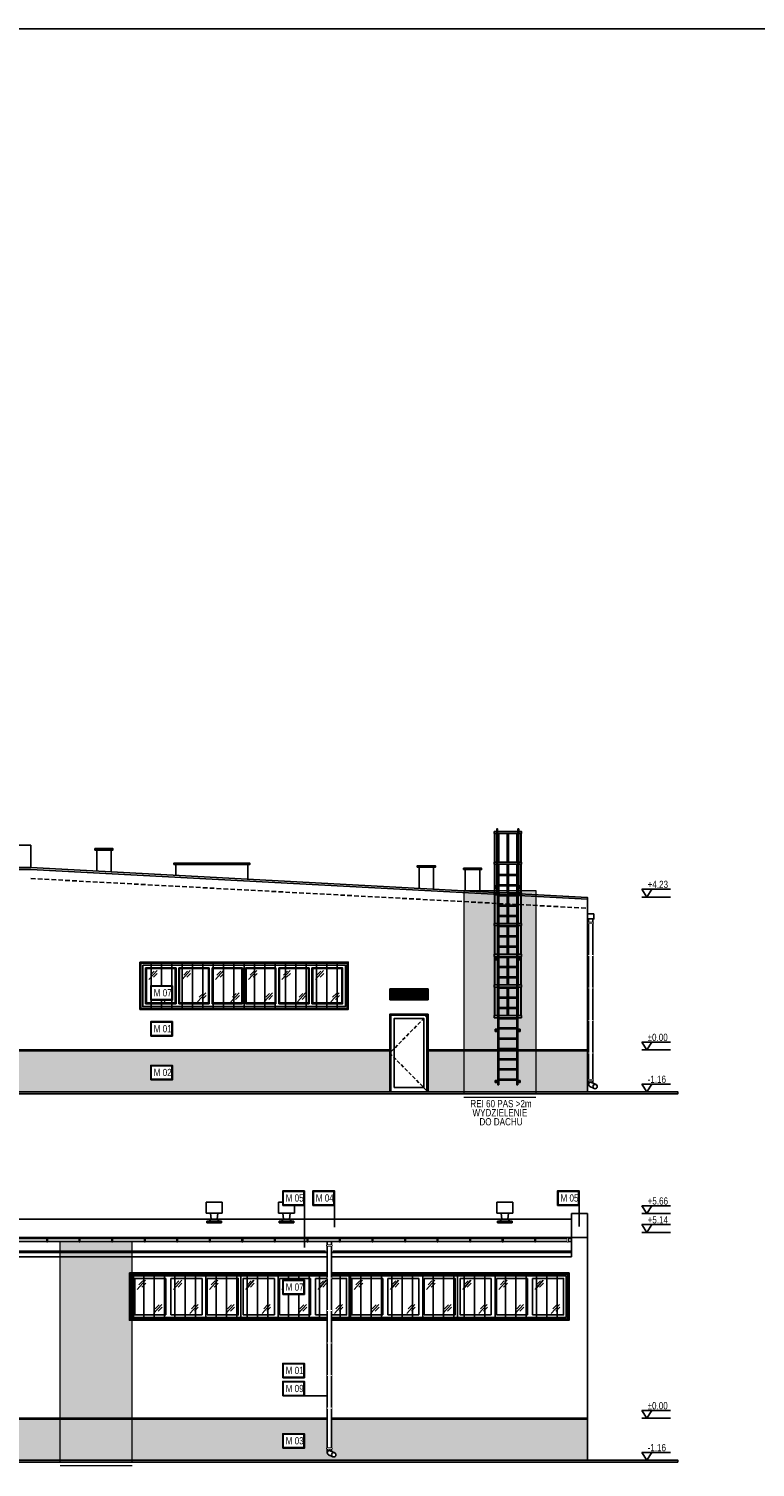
# Model space of a CAD drawing. Header units: millimetres. Extents: x 59331 to 112314, y -16110 to 34390.
# Tile 94 of 198: x 86813 to 88822, y -3588 to 390. Entities that reach past the tile are written whole.
import ezdxf

# ---------------------------------------------------------------- set-up
doc = ezdxf.new("R2010")
doc.units = ezdxf.units.MM
doc.set_wipeout_variables(frame=1)
for name, pattern in [('DASHED', [0.75, 0.5, -0.25]), ('DASHED2', [0.375, 0.25, -0.125]), ('DASHEDX2', [38.1, 25.4, -12.7])]:
    doc.linetypes.add(name, pattern=pattern)
doc.layers.get('DEFPOINTS').update_dxf_attribs({"lineweight": 9})
for name, color, linetype in [('_HSA_HATCH ELEWACJA', 8, 'Continuous'), ('_HSA_KOTY', 150, 'Continuous'), ('_HSA_OPIS', 43, 'Continuous'), ('_HSA_PRZERYWANE', 153, 'DASHEDX2'), ('_HSA_STOLARKA_ZEWNĘTRZNA', 132, 'Continuous'), ('_HSA_WIDOKOWE', 1, 'Continuous'), ('_HSA_WIDOKOWE_CIENKIE', 8, 'Continuous'), ('_HSA_ŚCIANY_CIENKIE', 2, 'Continuous'), ('_HSA_ŚCIANY_DZIAŁOWE', 6, 'Continuous'), ('_HSA_ŚCIANY_KONSTRUKCYJNE', 3, 'Continuous')]:
    doc.layers.add(name, color=color, linetype=linetype)
doc.layers.add('_HSA_POMOC', color=120, linetype='Continuous', plot=False)
doc.layers.add('_HSA_POMOC_GRAFICZNE', color=7, linetype='Continuous', plot=False)
doc.layers.add('_HSA_WYDZIELENIA_POŻAROWE_60_MIN', color=7, linetype='DASHED2', true_color=0x1428e1)
doc.styles.add('Arial', font='Arial.ttf')
doc.styles.add('ARIAL_100', font='Arial.ttf', dxfattribs={"width": 0.8, "height": 20})

# ---------------------------------------------------------------- blocks, each defined once
blk = doc.blocks.new('*U61')
blk.add_wipeout([(0, 8.5), (0, 0), (10264, 0), (10264, 8.5)])
for p, q in [((10264, 8.5), (0, 8.5)), ((10264, 0), (0, 0))]:
    blk.add_line(p, q)
blk.add_lwpolyline([(9.5, -1), (11.5, -1), (11.5, 8.5), (9.5, 8.5)], close=True)
for points in [[(9.5, -1), (11.5, -1), (11.5, 8.5), (9.5, 8.5)], [(99.5, -1), (101.5, -1), (101.5, 8.5), (99.5, 8.5)], [(189.5, -1), (191.5, -1), (191.5, 8.5), (189.5, 8.5)], [(279.5, -1), (281.5, -1), (281.5, 8.5), (279.5, 8.5)], [(369.5, -1), (371.5, -1), (371.5, 8.5), (369.5, 8.5)], [(459.5, -1), (461.5, -1), (461.5, 8.5), (459.5, 8.5)], [(549.5, -1), (551.5, -1), (551.5, 8.5), (549.5, 8.5)], [(639.5, -1), (641.5, -1), (641.5, 8.5), (639.5, 8.5)], [(729.5, -1), (731.5, -1), (731.5, 8.5), (729.5, 8.5)], [(819.5, -1), (821.5, -1), (821.5, 8.5), (819.5, 8.5)], [(909.5, -1), (911.5, -1), (911.5, 8.5), (909.5, 8.5)], [(999.5, -1), (1001.5, -1), (1001.5, 8.5), (999.5, 8.5)], [(1089.5, -1), (1091.5, -1), (1091.5, 8.5), (1089.5, 8.5)], [(1179.5, -1), (1181.5, -1), (1181.5, 8.5), (1179.5, 8.5)], [(1269.5, -1), (1271.5, -1), (1271.5, 8.5), (1269.5, 8.5)], [(1359.5, -1), (1361.5, -1), (1361.5, 8.5), (1359.5, 8.5)], [(1449.5, -1), (1451.5, -1), (1451.5, 8.5), (1449.5, 8.5)]]:
    blk.add_wipeout(points)
blk.add_line((0, 0), (0, 8.5))
for points in [[(99.5, -1), (101.5, -1), (101.5, 8.5), (99.5, 8.5)], [(189.5, -1), (191.5, -1), (191.5, 8.5), (189.5, 8.5)], [(279.5, -1), (281.5, -1), (281.5, 8.5), (279.5, 8.5)], [(369.5, -1), (371.5, -1), (371.5, 8.5), (369.5, 8.5)], [(459.5, -1), (461.5, -1), (461.5, 8.5), (459.5, 8.5)], [(549.5, -1), (551.5, -1), (551.5, 8.5), (549.5, 8.5)], [(639.5, -1), (641.5, -1), (641.5, 8.5), (639.5, 8.5)], [(729.5, -1), (731.5, -1), (731.5, 8.5), (729.5, 8.5)], [(819.5, -1), (821.5, -1), (821.5, 8.5), (819.5, 8.5)], [(909.5, -1), (911.5, -1), (911.5, 8.5), (909.5, 8.5)], [(999.5, -1), (1001.5, -1), (1001.5, 8.5), (999.5, 8.5)], [(1089.5, -1), (1091.5, -1), (1091.5, 8.5), (1089.5, 8.5)], [(1179.5, -1), (1181.5, -1), (1181.5, 8.5), (1179.5, 8.5)], [(1269.5, -1), (1271.5, -1), (1271.5, 8.5), (1269.5, 8.5)], [(1359.5, -1), (1361.5, -1), (1361.5, 8.5), (1359.5, 8.5)], [(1449.5, -1), (1451.5, -1), (1451.5, 8.5), (1449.5, 8.5)]]:
    blk.add_lwpolyline(points, close=True)
blk = doc.blocks.new('A$Ce0e96bf1')
blk.add_wipeout([(-40, 0), (0, 0), (0, 5), (-7, 5), (-7, 5.2), (-7, 5.6), (-7.1, 6), (-7.2, 6.3), (-7.3, 6.7), (-7.5, 7.3), (-7.7, 7.6), (-8, 8), (-8.2, 8.3), (-8.5, 8.5), (-8.7, 8.8), (-9, 9), (-9.3, 9.2), (-9.6, 9.4), (-9.9, 9.6), (-10.3, 9.7), (-10.7, 9.8), (-11.1, 9.9), (-11.3, 10), (-11.6, 10), (-12, 10), (-10, 27), (2, 27), (2, 57), (-42, 57), (-42, 27), (-30, 27), (-28, 10), (-28.2, 10), (-28.9, 9.9), (-29.1, 9.9), (-29.5, 9.8), (-29.8, 9.7), (-30.1, 9.5), (-30.4, 9.4), (-30.9, 9.1), (-31.1, 8.9), (-31.6, 8.4), (-31.8, 8.3), (-32, 8), (-32.2, 7.8), (-32.4, 7.5), (-32.5, 7.2), (-32.6, 7), (-32.7, 6.7), (-32.8, 6.4), (-32.9, 6), (-32.9, 5.8), (-33, 5.5), (-33, 5.3), (-33, 5), (-40, 5)])
for p, q in [((-42, 57), (2, 57)), ((-42, 27), (-42, 57)), ((2, 57), (2, 27)), ((-42, 27), (2, 27)), ((-40, 5), (0, 5)), ((-40, 5), (-40, 0)), ((-40, 0), (0, 0)), ((-31.5, 10), (-8.5, 10)), ((-28, 10), (-30, 27)), ((-12, 10), (-10, 27)), ((0, 5), (0, 0))]:
    blk.add_line(p, q)
for centre, start, end in [((-28, 5), 90, 180), ((-12, 5), 0, 90)]:
    blk.add_arc(centre, 5, start, end)
blk = doc.blocks.new('KOTA')
for p in [(-28, 43.4), (28, 43.4)]:
    blk.add_line(p, (0, 0))
blk.add_lwpolyline([(131.6, 43.4), (-28, 43.4)])
at = {"style": 'Arial', "width": 0.8}
blk.add_attdef('0000', (4.6, 49.9), '', height=40, dxfattribs=at)
blk = doc.blocks.new('*U351')
blk.add_wipeout([(-6, 0), (6, 0), (6, -584.4), (6, -584.8), (5.9, -585.3), (5.9, -585.6), (5.8, -586), (5.7, -586.4), (5.5, -586.9), (5.3, -587.3), (5.1, -587.6), (4.9, -587.9), (4.6, -588.3), (4.4, -588.6), (4, -589), (3.7, -589.1), (3.4, -589.4), (3.1, -589.6), (2.7, -589.8), (2.6, -589.9), (-9.5, -595.6), (-9.8, -595.7), (-10.3, -595.9), (-10.7, -596), (-11.2, -596.1), (-11.6, -596.1), (-12.1, -596.1), (-12.6, -596.1), (-13, -596.1), (-13.6, -595.9), (-13.9, -595.9), (-14.2, -595.7), (-14.7, -595.6), (-14.9, -595.4), (-15.2, -595.2), (-15.6, -595), (-15.8, -594.8), (-16.1, -594.6), (-16.3, -594.4), (-16.6, -594.1), (-16.8, -593.8), (-17.1, -593.5), (-17.3, -593.1), (-17.4, -592.8), (-17.6, -592.5), (-17.7, -592.2), (-17.8, -592), (-17.9, -591.6), (-18, -591.2), (-18.1, -590.9), (-18.1, -590.5), (-18.1, -590.1), (-18.1, -589.9), (-18.1, -589.5), (-18, -589.2), (-18, -588.9), (-17.8, -588.4), (-17.7, -588.1), (-17.6, -587.8), (-17.5, -587.5), (-17.3, -587.1), (-17, -586.7), (-16.9, -586.5), (-16.6, -586.2), (-16.4, -586), (-16.1, -585.7), (-16, -585.5), (-15.8, -585.4), (-15.5, -585.2), (-15.2, -585), (-15.1, -584.9), (-14.9, -584.8), (-14.9, -584.8), (-6, -580.6)])
for p, q in [((-6, 0), (6, 0)), ((6, -584.4), (6, 0)), ((-6, -580.6), (-6, 0)), ((-14.7, -584.7), (-2.6, -579)), ((2.6, -589.9), (-9.5, -595.6))]:
    blk.add_line(p, q)
for points in [[(-7, -10), (7, -10), (7, -12), (-7, -12)], [(-7, -571.4), (7, -571.4), (7, -573.4), (-7, -573.4)]]:
    blk.add_lwpolyline(points, close=True)
blk.add_circle((-12.1, -590.1), 6)
blk.add_arc((0, -584.4), 6, 295.1878, 115.1878)
at = {"layer": '_HSA_POMOC'}
for p, q in [((-12.6, -605.1), (-11.6, -605.1)), ((-12.1, -604.6), (-12.1, -605.6))]:
    blk.add_line(p, q, dxfattribs=at)
for points in [[(-7, -12), (-7, -10), (7, -10), (7, -12)], [(-7, -102), (-7, -100), (7, -100), (7, -102)], [(-7, -192), (-7, -190), (7, -190), (7, -192)], [(-7, -282), (-7, -280), (7, -280), (7, -282)], [(-7, -372), (-7, -370), (7, -370), (7, -372)], [(-7, -462), (-7, -460), (7, -460), (7, -462)], [(-7, -573.4), (-7, -571.4), (7, -571.4), (7, -573.4)]]:
    blk.add_wipeout(points)
blk = doc.blocks.new('A$C43494AD3')
blk.add_wipeout([(-70, 40), (-70, 0), (-10, 0), (-10, 40)])
for points in [[(-70, 40), (-10, 40), (-10, 0), (-70, 0)], [(-68.5, 38.5), (-11.5, 38.5), (-11.5, 1.5), (-68.5, 1.5)]]:
    blk.add_lwpolyline(points, close=True)
at = {"style": 'ARIAL_100', "width": 0.8}
blk.add_attdef('M_01', (-61.7, 9.7), '', height=20, dxfattribs=at)
blk = doc.blocks.new('A$C332d7f7e')
for points in [[(-1200, 115), (-1200, 0), (-900, 0), (-900, 115)], [(-300, 115), (-300, 0), (0, 0), (0, 115)]]:
    blk.add_wipeout(points)
for p, q in [((-1107, 7), (-1107, 108)), ((-1093, 7), (-1093, 108)), ((-1007, 7), (-1007, 108)), ((-993, 7), (-993, 108)), ((-207, 7), (-207, 108)), ((-193, 7), (-193, 108)), ((-107, 7), (-107, 108)), ((-93, 7), (-93, 108))]:
    blk.add_line(p, q)
at = {"ltscale": 10}
for points in [[(-1200, 115), (-900, 115), (-900, 0), (-1200, 0)], [(-300, 115), (0, 115), (0, 0), (-300, 0)]]:
    blk.add_lwpolyline(points, close=True, dxfattribs=at)
for points in [[(-1107, 7), (-1193, 7), (-1193, 108), (-1107, 108)], [(-1093, 108), (-1007, 108)], [(-993, 108), (-907, 108), (-907, 7), (-993, 7)], [(-193, 108), (-107, 108)], [(-93, 108), (-7, 108), (-7, 7), (-93, 7)], [(-1007, 7), (-1093, 7)], [(-107, 7), (-193, 7)]]:
    blk.add_lwpolyline(points, dxfattribs=at)
at = {"layer": '_HSA_WIDOKOWE_CIENKIE', "color": 9}
for points in [[(-1186.1, 77.5), (-1163.3, 102.7)], [(-1181.7, 90.2), (-1171, 101.1)], [(-1173.3, 84), (-1162.6, 94.9)], [(-1086.1, 77.5), (-1063.3, 102.7)], [(-1081.7, 90.2), (-1071, 101.1)], [(-1073.3, 84), (-1062.6, 94.9)], [(-986.1, 77.5), (-963.3, 102.7)], [(-981.7, 90.2), (-971, 101.1)], [(-973.3, 84), (-962.6, 94.9)], [(-273.3, 84), (-262.6, 94.9)], [(-186.1, 77.5), (-163.3, 102.7)], [(-181.7, 90.2), (-171, 101.1)], [(-173.3, 84), (-162.6, 94.9)], [(-86.1, 77.5), (-63.3, 102.7)], [(-81.7, 90.2), (-71, 101.1)], [(-73.3, 84), (-62.6, 94.9)], [(-1141, 10.8), (-1118.1, 36)], [(-1136.5, 23.5), (-1125.8, 34.4)], [(-1128.1, 17.3), (-1117.4, 28.2)], [(-1041, 10.8), (-1018.1, 36)], [(-1036.5, 23.5), (-1025.8, 34.4)], [(-1028.1, 17.3), (-1017.4, 28.2)], [(-941, 10.8), (-918.1, 36)], [(-936.5, 23.5), (-925.8, 34.4)], [(-928.1, 17.3), (-917.4, 28.2)], [(-241, 10.8), (-218.1, 36)], [(-236.5, 23.5), (-225.8, 34.4)], [(-228.1, 17.3), (-217.4, 28.2)], [(-141, 10.8), (-118.1, 36)], [(-136.5, 23.5), (-125.8, 34.4)], [(-128.1, 17.3), (-117.4, 28.2)], [(-41, 10.8), (-18.1, 36)], [(-36.5, 23.5), (-25.8, 34.4)], [(-28.1, 17.3), (-17.4, 28.2)]]:
    blk.add_lwpolyline(points, dxfattribs=at)
blk.add_wipeout([(-900, 115), (-900, 0), (-600, 0), (-600, 115)])
for p, q in [((-807, 7), (-807, 108)), ((-793, 7), (-793, 108)), ((-707, 7), (-707, 108)), ((-693, 7), (-693, 108))]:
    blk.add_line(p, q)
at = {"ltscale": 10}
blk.add_lwpolyline([(-900, 115), (-600, 115), (-600, 0), (-900, 0)], close=True, dxfattribs=at)
for points in [[(-807, 7), (-893, 7), (-893, 108), (-807, 108)], [(-793, 108), (-707, 108)], [(-693, 108), (-607, 108), (-607, 7), (-693, 7)], [(-707, 7), (-793, 7)]]:
    blk.add_lwpolyline(points, dxfattribs=at)
at = {"layer": '_HSA_WIDOKOWE_CIENKIE', "color": 9}
for points in [[(-886.1, 77.5), (-863.3, 102.7)], [(-881.7, 90.2), (-871, 101.1)], [(-873.3, 84), (-862.6, 94.9)], [(-786.1, 77.5), (-763.3, 102.7)], [(-781.7, 90.2), (-771, 101.1)], [(-773.3, 84), (-762.6, 94.9)], [(-686.1, 77.5), (-663.3, 102.7)], [(-681.7, 90.2), (-671, 101.1)], [(-673.3, 84), (-662.6, 94.9)], [(-841, 10.8), (-818.1, 36)], [(-836.5, 23.5), (-825.8, 34.4)], [(-828.1, 17.3), (-817.4, 28.2)], [(-741, 10.8), (-718.1, 36)], [(-736.5, 23.5), (-725.8, 34.4)], [(-728.1, 17.3), (-717.4, 28.2)], [(-641, 10.8), (-618.1, 36)], [(-636.5, 23.5), (-625.8, 34.4)], [(-628.1, 17.3), (-617.4, 28.2)]]:
    blk.add_lwpolyline(points, dxfattribs=at)
blk.add_wipeout([(-600, 115), (-600, 0), (-300, 0), (-300, 115)])
for p, q in [((-507, 7), (-507, 108)), ((-493, 7), (-493, 108)), ((-407, 7), (-407, 108)), ((-393, 7), (-393, 108))]:
    blk.add_line(p, q)
at = {"ltscale": 10}
blk.add_lwpolyline([(-600, 115), (-300, 115), (-300, 0), (-600, 0)], close=True, dxfattribs=at)
for points in [[(-507, 7), (-593, 7), (-593, 108), (-507, 108)], [(-493, 108), (-407, 108)], [(-393, 108), (-307, 108), (-307, 7), (-393, 7)], [(-207, 7), (-293, 7), (-293, 108), (-207, 108)], [(-407, 7), (-493, 7)]]:
    blk.add_lwpolyline(points, dxfattribs=at)
at = {"layer": '_HSA_WIDOKOWE_CIENKIE', "color": 9}
for points in [[(-586.1, 77.5), (-563.3, 102.7)], [(-581.7, 90.2), (-571, 101.1)], [(-573.3, 84), (-562.6, 94.9)], [(-486.1, 77.5), (-463.3, 102.7)], [(-481.7, 90.2), (-471, 101.1)], [(-473.3, 84), (-462.6, 94.9)], [(-386.1, 77.5), (-363.3, 102.7)], [(-381.7, 90.2), (-371, 101.1)], [(-373.3, 84), (-362.6, 94.9)], [(-286.1, 77.5), (-263.3, 102.7)], [(-281.7, 90.2), (-271, 101.1)], [(-541, 10.8), (-518.1, 36)], [(-536.5, 23.5), (-525.8, 34.4)], [(-528.1, 17.3), (-517.4, 28.2)], [(-441, 10.8), (-418.1, 36)], [(-436.5, 23.5), (-425.8, 34.4)], [(-428.1, 17.3), (-417.4, 28.2)], [(-341, 10.8), (-318.1, 36)], [(-336.5, 23.5), (-325.8, 34.4)], [(-328.1, 17.3), (-317.4, 28.2)]]:
    blk.add_lwpolyline(points, dxfattribs=at)
blk = doc.blocks.new('A$C9fda55e5')
at = {"transparency": 33554687}
h = blk.add_hatch(dxfattribs=at)
h.set_pattern_fill('ANSI31', color=256, scale=9, angle=45)
h.set_pattern_definition([(90, (-908, -128), (-28.575, 0), [])])
h.paths.add_polyline_path([(-1213, -3), (-3, -3), (-3, -128), (-1213, -128)])
for points in [[(-1216, 0), (0, 0), (0, -131), (-1216, -131)], [(-1213, -3), (-3, -3), (-3, -128), (-1213, -128)]]:
    blk.add_lwpolyline(points, close=True)
blk = doc.blocks.new('*U635')
at = {"transparency": 33554559}
h = blk.add_hatch(color=256, dxfattribs=at)
h.dxf.hatch_style = 1
h.paths.add_polyline_path([(0, 620.9), (-200, 620.9), (-200, 0), (0, 0)])
at = {"linetype": 'DASHED2', "ltscale": 50, "const_width": 3}
blk.add_lwpolyline([(-200, -10), (0, -10)], dxfattribs=at)
at = {"layer": 'DEFPOINTS'}
blk.add_lwpolyline([(0, 620.9), (-200, 620.9), (-200, 0), (0, 0), (0, 620.9)], close=True, dxfattribs=at)
blk = doc.blocks.new('*U1011')
at = {"transparency": 33554559}
h = blk.add_hatch(color=256, dxfattribs=at)
h.dxf.hatch_style = 1
h.paths.add_polyline_path([(0, 561.4), (-200, 561.4), (-200, 0), (0, 0)])
at = {"linetype": 'DASHED2', "ltscale": 50, "const_width": 3}
blk.add_lwpolyline([(-200, -10), (0, -10)], dxfattribs=at)
at = {"layer": 'DEFPOINTS'}
blk.add_lwpolyline([(0, 561.4), (-200, 561.4), (-200, 0), (0, 0), (0, 561.4)], close=True, dxfattribs=at)
blk = doc.blocks.new('A$Ca1765869')
blk.add_wipeout([(-560.6, 115), (0, 115), (0, 0), (-560.6, 0)])
at = {"ltscale": 10}
for p, q in [((-460.6, 107), (-460.6, 8)), ((-376.6, 8), (-376.6, 107)), ((-368.6, 107), (-368.6, 8)), ((-284.6, 8), (-284.6, 107)), ((-276.6, 107), (-276.6, 8)), ((-192.6, 8), (-192.6, 107)), ((-184.6, 107), (-184.6, 8)), ((-100.6, 8), (-100.6, 107)), ((-92.6, 107), (-92.6, 8))]:
    blk.add_line(p, q, dxfattribs=at)
for points in [[(-560.6, 115), (0, 115), (0, 0), (-560.6, 0)], [(-468.6, 107), (-552.6, 107), (-552.6, 8), (-468.6, 8)], [(-470.6, 105), (-550.6, 105), (-550.6, 10), (-470.6, 10)], [(-378.6, 105), (-458.6, 105), (-458.6, 10), (-378.6, 10)], [(-286.6, 105), (-366.6, 105), (-366.6, 10), (-286.6, 10)], [(-194.6, 105), (-274.6, 105), (-274.6, 10), (-194.6, 10)], [(-102.6, 105), (-182.6, 105), (-182.6, 10), (-102.6, 10)], [(-10, 105), (-90, 105), (-90, 10), (-10, 10)]]:
    blk.add_lwpolyline(points, close=True, dxfattribs=at)
for points in [[(-460.6, 107), (-376.6, 107)], [(-368.6, 107), (-284.6, 107)], [(-276.6, 107), (-192.6, 107)], [(-184.6, 107), (-100.6, 107)], [(-92.6, 107), (-8, 107), (-8, 8), (-92.6, 8)], [(-376.6, 8), (-460.6, 8)], [(-284.6, 8), (-368.6, 8)], [(-192.6, 8), (-276.6, 8)], [(-100.6, 8), (-184.6, 8)]]:
    blk.add_lwpolyline(points, dxfattribs=at)
at = {"layer": '_HSA_WIDOKOWE_CIENKIE', "color": 9}
for points in [[(-543.8, 74.5), (-521, 99.7)], [(-539.3, 87.2), (-528.6, 98.1)], [(-530.9, 81), (-520.3, 91.9)], [(-451.8, 74.5), (-429, 99.7)], [(-447.3, 87.2), (-436.6, 98.1)], [(-438.9, 81), (-428.3, 91.9)], [(-359.8, 74.5), (-337, 99.7)], [(-355.3, 87.2), (-344.6, 98.1)], [(-346.9, 81), (-336.3, 91.9)], [(-267.8, 74.5), (-245, 99.7)], [(-263.3, 87.2), (-252.6, 98.1)], [(-254.9, 81), (-244.3, 91.9)], [(-175.8, 74.5), (-153, 99.7)], [(-171.3, 87.2), (-160.6, 98.1)], [(-162.9, 81), (-152.3, 91.9)], [(-83.1, 74.5), (-60.3, 99.7)], [(-78.7, 87.2), (-68, 98.1)], [(-70.3, 81), (-59.6, 91.9)], [(-500.9, 13.1), (-478.1, 38.3)], [(-496.4, 25.8), (-485.8, 36.7)], [(-488, 19.5), (-477.4, 30.4)], [(-408.9, 13.1), (-386.1, 38.3)], [(-404.4, 25.8), (-393.8, 36.7)], [(-396, 19.5), (-385.4, 30.4)], [(-316.9, 13.1), (-294.1, 38.3)], [(-312.4, 25.8), (-301.8, 36.7)], [(-304, 19.5), (-293.4, 30.4)], [(-224.9, 13.1), (-202.1, 38.3)], [(-220.4, 25.8), (-209.8, 36.7)], [(-212, 19.5), (-201.4, 30.4)], [(-132.9, 13.1), (-110.1, 38.3)], [(-128.4, 25.8), (-117.8, 36.7)], [(-120, 19.5), (-109.4, 30.4)], [(-40.2, 13.1), (-17.4, 38.3)], [(-35.8, 25.8), (-25.1, 36.7)], [(-27.4, 19.5), (-16.7, 30.4)]]:
    blk.add_lwpolyline(points, dxfattribs=at)
blk = doc.blocks.new('A$C93c321e6')
blk.add_wipeout([(-106, 0), (-106, 30), (0, 30), (0, 0)])
at = {"layer": '_HSA_WIDOKOWE_CIENKIE', "transparency": 33554687}
h = blk.add_hatch(dxfattribs=at)
h.set_pattern_fill('ANSI31', color=256, angle=45)
h.set_pattern_definition([(90, (-53, 29), (-3.175, 0), [])])
h.paths.add_polyline_path([(-3, 29), (-103, 29), (-103, 1), (-3, 1)])
for p, q in [((-106, 30), (0, 30)), ((-106, 30), (-106, 0)), ((-106, 0), (0, 0)), ((-103, 29), (-3, 29)), ((-103, 29), (-103, 1)), ((-103, 1), (-3, 1)), ((-3, 29), (-3, 1)), ((0, 30), (0, 0))]:
    blk.add_line(p, q)
blk = doc.blocks.new('A$C985ee04f')
blk.add_wipeout([(-106, 0), (0, 0), (0, -215), (-106, -215)])
at = {"ltscale": 10}
for points in [[(-106, -215), (0, -215), (0, 0), (-106, 0)], [(-94, -203), (-12, -203), (-12, -12), (-94, -12)]]:
    blk.add_lwpolyline(points, close=True, dxfattribs=at)
at = {"linetype": 'DASHED', "ltscale": 20}
blk.add_lwpolyline([(0, 0), (-106, -107.5), (0, -215)], dxfattribs=at)
at = {"ltscale": 10}
blk.add_lwpolyline([(-103, -215), (-103, -3), (-3, -3), (-3, -215)], dxfattribs=at)
blk = doc.blocks.new('A$C2114b36f')
at = {"transparency": 33554687}
h = blk.add_hatch(dxfattribs=at)
h.set_pattern_fill('ANSI31', color=256, scale=9, angle=45)
h.set_pattern_definition([(90, (-288.313, 128), (-28.575, 0), [])])
h.paths.add_polyline_path([(-573.6, 128), (-3, 128), (-3, 3), (-573.6, 3)])
for points in [[(-576.6, 131), (0, 131), (0, 0), (-576.6, 0)], [(-573.6, 128), (-3, 128), (-3, 3), (-573.6, 3)]]:
    blk.add_lwpolyline(points, close=True)
blk = doc.blocks.new('*U79')
h = blk.add_hatch(color=256)
h.dxf.hatch_style = 1
h.paths.add_polyline_path([(679, -128), (679, -68), (-70, -68), (-70, -128)])
h = blk.add_hatch(color=256)
h.dxf.hatch_style = 1
h.paths.add_polyline_path([(-57, -128), (-64, -128), (-64, -917), (-57, -917)])
h.paths.add_polyline_path([(22, -917), (52, -917), (52, -128), (22, -128)])
h.paths.add_polyline_path([(325, -128), (285, -128), (285, -917), (325, -917)])
h.paths.add_polyline_path([(558, -917), (588, -917), (588, -128), (558, -128)])
h.paths.add_polyline_path([(667, -917), (674, -917), (674, -128), (667, -128)])
h.paths.add_polyline_path([(-70, -917), (-70, -977), (679, -977), (679, -917)])
h = blk.add_hatch(color=256)
h.dxf.hatch_style = 1
h.paths.add_polyline_path([(-57, -977), (-64, -977), (-64, -1766), (-57, -1766)])
h.paths.add_polyline_path([(22, -1766), (52, -1766), (52, -977), (22, -977)])
h.paths.add_polyline_path([(325, -977), (285, -977), (285, -1766), (325, -1766)])
h.paths.add_polyline_path([(558, -1766), (588, -1766), (588, -977), (558, -977)])
h.paths.add_polyline_path([(667, -1766), (674, -1766), (674, -977), (667, -977)])
h.paths.add_polyline_path([(-70, -1766), (-70, -1826), (679, -1826), (679, -1766)])
h = blk.add_hatch(color=256)
h.dxf.hatch_style = 1
h.paths.add_polyline_path([(-57, -1826), (-64, -1826), (-64, -2615), (-57, -2615)])
h.paths.add_polyline_path([(22, -2615), (52, -2615), (52, -1826), (22, -1826)])
h.paths.add_polyline_path([(325, -1826), (285, -1826), (285, -2615), (325, -2615)])
h.paths.add_polyline_path([(558, -2615), (588, -2615), (588, -1826), (558, -1826)])
h.paths.add_polyline_path([(667, -2615), (674, -2615), (674, -1826), (667, -1826)])
h.paths.add_polyline_path([(-70, -2615), (-70, -2675), (679, -2675), (679, -2615)])
h = blk.add_hatch(color=256)
h.dxf.hatch_style = 1
h.paths.add_polyline_path([(-57, -2675), (-64, -2675), (-64, -3464), (-57, -3464)])
h.paths.add_polyline_path([(22, -3464), (52, -3464), (52, -2675), (22, -2675)])
h.paths.add_polyline_path([(325, -2675), (285, -2675), (285, -3464), (325, -3464)])
h.paths.add_polyline_path([(558, -3464), (588, -3464), (588, -2675), (558, -2675)])
h.paths.add_polyline_path([(667, -3464), (674, -3464), (674, -2675), (667, -2675)])
h.paths.add_polyline_path([(-70, -3464), (-70, -3524), (679, -3524), (679, -3464)])
h = blk.add_hatch(color=256)
h.dxf.hatch_style = 1
h.paths.add_polyline_path([(-57, -3524), (-64, -3524), (-64, -4313), (-57, -4313)])
h.paths.add_polyline_path([(22, -4313), (52, -4313), (52, -3524), (22, -3524)])
h.paths.add_polyline_path([(325, -3524), (285, -3524), (285, -4313), (325, -4313)])
h.paths.add_polyline_path([(558, -4313), (588, -4313), (588, -3524), (558, -3524)])
h.paths.add_polyline_path([(667, -4313), (674, -4313), (674, -3524), (667, -3524)])
h.paths.add_polyline_path([(-70, -4313), (-70, -4373), (679, -4373), (679, -4313)])
h = blk.add_hatch(color=256)
h.dxf.hatch_style = 1
h.paths.add_polyline_path([(-57, -4373), (-64, -4373), (-64, -5162), (-57, -5162)])
h.paths.add_polyline_path([(22, -5162), (52, -5162), (52, -4373), (22, -4373)])
h.paths.add_polyline_path([(325, -4373), (285, -4373), (285, -5162), (325, -5162)])
h.paths.add_polyline_path([(558, -5162), (588, -5162), (588, -4373), (558, -4373)])
h.paths.add_polyline_path([(667, -5162), (674, -5162), (674, -4373), (667, -4373)])
h.paths.add_polyline_path([(-70, -5162), (-70, -5222), (679, -5222), (679, -5162)])
for points in [[(-70, -68), (679, -68), (679, -128), (-70, -128)], [(-64, -128), (-57, -128), (-57, -917), (-64, -917)], [(22, -128), (52, -128), (52, -917), (22, -917)], [(285, -128), (325, -128), (325, -917), (285, -917)], [(588, -128), (558, -128), (558, -917), (588, -917)], [(674, -128), (667, -128), (667, -917), (674, -917)], [(-70, -917), (679, -917), (679, -977), (-70, -977)], [(-64, -977), (-57, -977), (-57, -1766), (-64, -1766)], [(22, -977), (52, -977), (52, -1766), (22, -1766)], [(285, -977), (325, -977), (325, -1766), (285, -1766)], [(588, -977), (558, -977), (558, -1766), (588, -1766)], [(674, -977), (667, -977), (667, -1766), (674, -1766)], [(-70, -1766), (679, -1766), (679, -1826), (-70, -1826)], [(-64, -1826), (-57, -1826), (-57, -2615), (-64, -2615)], [(22, -1826), (52, -1826), (52, -2615), (22, -2615)], [(285, -1826), (325, -1826), (325, -2615), (285, -2615)], [(588, -1826), (558, -1826), (558, -2615), (588, -2615)], [(674, -1826), (667, -1826), (667, -2615), (674, -2615)], [(-70, -2615), (679, -2615), (679, -2675), (-70, -2675)], [(-64, -2675), (-57, -2675), (-57, -3464), (-64, -3464)], [(22, -2675), (52, -2675), (52, -3464), (22, -3464)], [(285, -2675), (325, -2675), (325, -3464), (285, -3464)], [(588, -2675), (558, -2675), (558, -3464), (588, -3464)], [(674, -2675), (667, -2675), (667, -3464), (674, -3464)], [(-70, -3464), (679, -3464), (679, -3524), (-70, -3524)], [(-64, -3524), (-57, -3524), (-57, -4313), (-64, -4313)], [(22, -3524), (52, -3524), (52, -4313), (22, -4313)], [(285, -3524), (325, -3524), (325, -4313), (285, -4313)], [(588, -3524), (558, -3524), (558, -4313), (588, -4313)], [(674, -3524), (667, -3524), (667, -4313), (674, -4313)], [(-70, -4313), (679, -4313), (679, -4373), (-70, -4373)], [(-64, -4373), (-57, -4373), (-57, -5162), (-64, -5162)], [(22, -4373), (52, -4373), (52, -5162), (22, -5162)], [(285, -4373), (325, -4373), (325, -5162), (285, -5162)], [(588, -4373), (558, -4373), (558, -5162), (588, -5162)], [(674, -4373), (667, -4373), (667, -5162), (674, -5162)], [(-70, -5162), (679, -5162), (679, -5222), (-70, -5222)]]:
    blk.add_lwpolyline(points, close=True)
blk = doc.blocks.new('*U81')
for p, q in [((-250, 0), (250, 0)), ((-275, -316), (-345, -316)), ((-345, -316), (-345, -376)), ((-345, -376), (-275, -376)), ((-250, -28), (250, -28)), ((-250, -283), (250, -283)), ((-250, -311), (250, -311)), ((275, -316), (345, -316)), ((345, -376), (275, -376)), ((345, -316), (345, -376)), ((-250, -566), (250, -566)), ((-250, -594), (250, -594)), ((-250, -849), (250, -849)), ((-250, -877), (250, -877)), ((-250, -1132), (250, -1132)), ((-250, -1160), (250, -1160)), ((-250, -1415), (250, -1415)), ((-250, -1443), (250, -1443)), ((-250, -1698), (250, -1698)), ((-250, -1726), (250, -1726)), ((-250, -1981), (250, -1981)), ((-345, -2297), (-345, -2357)), ((-275, -2297), (-345, -2297)), ((-345, -2357), (-275, -2357)), ((-250, -2009), (250, -2009)), ((-250, -2264), (250, -2264)), ((-250, -2292), (250, -2292)), ((275, -2297), (345, -2297)), ((345, -2357), (275, -2357)), ((345, -2297), (345, -2357)), ((-250, -2547), (250, -2547)), ((-250, -2575), (250, -2575)), ((-250, -2830), (250, -2830)), ((-250, -2858), (250, -2858)), ((-250, -3113), (250, -3113)), ((-250, -3141), (250, -3141)), ((-250, -3396), (250, -3396)), ((-250, -3424), (250, -3424)), ((-250, -3679), (250, -3679)), ((-250, -3707), (250, -3707)), ((-250, -3962), (250, -3962)), ((-345, -4278), (-345, -4338)), ((-275, -4278), (-345, -4278)), ((-345, -4338), (-275, -4338)), ((-250, -3990), (250, -3990)), ((-250, -4245), (250, -4245)), ((-250, -4273), (250, -4273)), ((275, -4278), (345, -4278)), ((345, -4338), (275, -4338)), ((345, -4278), (345, -4338)), ((-250, -4528), (250, -4528)), ((-250, -4556), (250, -4556)), ((-250, -4811), (250, -4811)), ((-250, -4839), (250, -4839)), ((-250, -5094), (250, -5094)), ((-250, -5122), (250, -5122)), ((-250, -5377), (250, -5377)), ((-250, -5405), (250, -5405)), ((-275, -5693), (-345, -5693)), ((-345, -5693), (-345, -5753)), ((-345, -5753), (-275, -5753)), ((-250, -5660), (250, -5660)), ((-250, -5660), (250, -5660)), ((-250, -5688), (250, -5688)), ((-250, -5688), (250, -5688)), ((275, -5693), (345, -5693)), ((345, -5753), (275, -5753)), ((345, -5693), (345, -5753))]:
    blk.add_line(p, q)
for points in [[(-305, -580), (-280, -580), (-280, 1260), (-305, 1260)], [(280, -580), (305, -580), (305, 1260), (280, 1260)], [(-275, 128), (-250, 128), (-250, -5816), (-275, -5816)], [(250, 128), (275, 128), (275, -5816), (250, -5816)]]:
    blk.add_lwpolyline(points, close=True)
for centre in [(-315, -346), (315, -346), (-315, -2327), (315, -2327), (-315, -4308), (315, -4308), (-315, -5723), (315, -5723)]:
    blk.add_circle(centre, 7)
blk = doc.blocks.new('*U353')
blk.add_wipeout([(-6, 0), (6, 0), (6, -457.6), (6, -458), (5.9, -458.4), (5.9, -458.8), (5.8, -459.2), (5.7, -459.6), (5.5, -460), (5.3, -460.5), (5.1, -460.8), (4.9, -461.1), (4.6, -461.5), (4.4, -461.7), (4, -462.1), (3.7, -462.3), (3.4, -462.6), (3.1, -462.8), (2.7, -463), (2.6, -463.1), (-9.5, -468.7), (-9.8, -468.9), (-10.3, -469), (-10.7, -469.2), (-11.2, -469.2), (-11.6, -469.3), (-12.1, -469.3), (-12.6, -469.3), (-13, -469.3), (-13.6, -469.1), (-13.9, -469), (-14.2, -468.9), (-14.7, -468.7), (-14.9, -468.6), (-15.2, -468.4), (-15.6, -468.2), (-15.8, -468), (-16.1, -467.8), (-16.3, -467.6), (-16.6, -467.3), (-16.8, -467), (-17.1, -466.7), (-17.3, -466.3), (-17.4, -466), (-17.6, -465.7), (-17.7, -465.4), (-17.8, -465.1), (-17.9, -464.8), (-18, -464.4), (-18.1, -464.1), (-18.1, -463.7), (-18.1, -463.3), (-18.1, -463.1), (-18.1, -462.7), (-18, -462.3), (-18, -462), (-17.8, -461.6), (-17.7, -461.3), (-17.6, -460.9), (-17.5, -460.7), (-17.3, -460.3), (-17, -459.9), (-16.9, -459.7), (-16.6, -459.4), (-16.4, -459.2), (-16.1, -458.9), (-16, -458.7), (-15.8, -458.6), (-15.5, -458.4), (-15.2, -458.2), (-15.1, -458.1), (-14.9, -458), (-14.9, -458), (-6, -453.8)])
for p, q in [((-6, 0), (6, 0)), ((6, -457.6), (6, 0)), ((-6, -453.8), (-6, 0)), ((-14.7, -457.9), (-2.6, -452.2)), ((2.6, -463.1), (-9.5, -468.7))]:
    blk.add_line(p, q)
for points in [[(-7, -10), (7, -10), (7, -12), (-7, -12)], [(-7, -444.6), (7, -444.6), (7, -446.6), (-7, -446.6)]]:
    blk.add_lwpolyline(points, close=True)
blk.add_circle((-12.1, -463.3), 6)
blk.add_arc((0, -457.6), 6, 295.1878, 115.1878)
at = {"layer": '_HSA_POMOC'}
for p, q in [((-12.6, -478.3), (-11.6, -478.3)), ((-12.1, -477.8), (-12.1, -478.8))]:
    blk.add_line(p, q, dxfattribs=at)
for points in [[(-7, -12), (-7, -10), (7, -10), (7, -12)], [(-7, -102), (-7, -100), (7, -100), (7, -102)], [(-7, -192), (-7, -190), (7, -190), (7, -192)], [(-7, -282), (-7, -280), (7, -280), (7, -282)], [(-7, -372), (-7, -370), (7, -370), (7, -372)], [(-7, -446.6), (-7, -444.6), (7, -444.6), (7, -446.6)]]:
    blk.add_wipeout(points)

msp = doc.modelspace()

# ---------------------------------------------------------------- hatches: boundary and pattern name
at = {"layer": '_HSA_HATCH ELEWACJA', "true_color": 0x946229}
h = msp.add_hatch(color=37, dxfattribs=at)
h.dxf.hatch_style = 1
h.paths.add_polyline_path([(86739.33, -2435.69), (88358.19, -2435.69), (88358.19, -2549.61), (86739.33, -2549.61)])
h = msp.add_hatch(color=37, dxfattribs=at)
h.dxf.hatch_style = 1
h.paths.add_polyline_path([(88358.19, -3454.26), (76431.33, -3454.26), (76431.33, -3568.19), (88358.19, -3568.19)])
at = {"layer": '_HSA_WIDOKOWE', "ltscale": 10}
h = msp.add_hatch(color=256, dxfattribs=at)
h.dxf.hatch_style = 1
h.paths.add_polyline_path([(76181.33, -2539.69), (76446.28, -2539.69), (77265.73, -2554.68), (88608.19, -2554.69), (88608.19, -2549.69), (77265.83, -2549.69), (76446.33, -2534.69), (76181.33, -2534.69)])
h = msp.add_hatch(color=256, dxfattribs=at)
h.dxf.hatch_style = 1
h.paths.add_polyline_path([(88608.19, -3568.26), (88608.19, -3573.26), (76181.33, -3573.26), (76181.33, -3568.26)])

# ---------------------------------------------------------------- linework, layer by layer
at = {"layer": '_HSA_KOTY'}
for p, q in [((88587.99, -2010.6), (88508.19, -2010.6)), ((88587.99, -2433.69), (88508.19, -2433.69)), ((88587.99, -2549.69), (88508.19, -2549.69)), ((88587.99, -2886.19), (88508.19, -2886.19)), ((88587.99, -2938.23), (88508.19, -2938.23)), ((88587.99, -3452.26), (88508.19, -3452.26)), ((88587.99, -3568.26), (88508.19, -3568.26))]:
    msp.add_line(p, q, dxfattribs=at)
at = {"layer": '_HSA_POMOC'}
for p, q in [((76431.33, -2433.69), (88358.19, -2433.69)), ((76431.33, -3452.26), (88358.19, -3452.26))]:
    msp.add_line(p, q, dxfattribs=at)
at = {"layer": '_HSA_PRZERYWANE', "ltscale": 0.5}
msp.add_line((86818.83, -1959.5), (88358.19, -2041.58), dxfattribs=at)
at = {"layer": '_HSA_WIDOKOWE'}
for p, q in [((86765.83, -1867.61), (86818.83, -1867.61)), ((86818.83, -1867.61), (86818.83, -1929.46)), ((88314.19, -2886.19), (88358.19, -2886.19)), ((88358.19, -2952.39), (88358.19, -2886.19)), ((88358.19, -2952.39), (88358.19, -2886.19))]:
    msp.add_line(p, q, dxfattribs=at)
for points in [[(86995.86, -1880.62), (87045.86, -1880.62), (87045.86, -1876.54), (86995.86, -1876.54)], [(87214.33, -1920.8), (87424.33, -1920.8), (87424.33, -1916.72), (87214.33, -1916.72)], [(87887.48, -1928.17), (87937.48, -1928.17), (87937.48, -1924.08), (87887.48, -1924.08)], [(88015.4, -1934.99), (88065.4, -1934.99), (88065.4, -1930.9), (88015.4, -1930.9)]]:
    msp.add_lwpolyline(points, close=True, dxfattribs=at)
for points in [[(87000.86, -1939.16), (87000.86, -1880.62), (87040.86, -1880.62), (87040.86, -1941.3)], [(87219.33, -1950.81), (87219.33, -1920.8), (87419.33, -1920.8), (87419.33, -1961.48)], [(87892.48, -1986.72), (87892.48, -1928.17), (87932.48, -1928.17), (87932.48, -1988.84)], [(88020.4, -1993.53), (88020.4, -1934.99), (88060.4, -1934.99), (88060.4, -1995.66)]]:
    msp.add_lwpolyline(points, dxfattribs=at)
at = {"layer": '_HSA_WIDOKOWE', "ltscale": 10}
for points in [[(76181.33, -2539.69), (76446.28, -2539.69), (77265.73, -2554.68), (88608.19, -2554.69), (88608.19, -2549.69), (77265.83, -2549.69), (76446.33, -2534.69), (76181.33, -2534.69)], [(88608.19, -3573.26), (76181.33, -3573.26), (76181.33, -3568.26), (88608.19, -3568.26)]]:
    msp.add_lwpolyline(points, close=True, dxfattribs=at)
at = {"layer": '_HSA_WIDOKOWE_CIENKIE'}
for p, q in [((86739.33, -2435.69), (88358.19, -2435.69)), ((76431.33, -3454.26), (88358.19, -3454.26))]:
    msp.add_line(p, q, dxfattribs=at)
at = {"layer": '_HSA_WIDOKOWE_CIENKIE', "ltscale": 10}
msp.add_line((78023.69, -2901.19), (88314.19, -2901.19), dxfattribs=at)
for points in [[(88358.19, -2016.55), (86818.69, -1934.46), (86739.33, -1934.46)], [(88358.19, -2056.87), (88375.92, -2056.87)], [(88358.19, -2071.37), (88375.92, -2071.37), (88375.92, -2056.87)]]:
    msp.add_lwpolyline(points, dxfattribs=at)
at = {"layer": '_HSA_ŚCIANY_CIENKIE', "ltscale": 10}
msp.add_line((78050.19, -2952.39), (88314.19, -2952.39), dxfattribs=at)
at = {"layer": '_HSA_ŚCIANY_DZIAŁOWE', "ltscale": 10}
for p, q in [((88358.19, -3568.26), (88358.19, -2952.39)), ((78050.19, -2993.71), (88314.19, -2993.71)), ((78050.19, -3005.26), (88314.19, -3005.26)), ((88358.19, -3568.26), (88358.19, -2993.71))]:
    msp.add_line(p, q, dxfattribs=at)
at = {"layer": '_HSA_ŚCIANY_KONSTRUKCYJNE', "ltscale": 10}
for p, q in [((86818.83, -1929.46), (86739.33, -1929.46)), ((78050.19, -2990.26), (88314.19, -2990.26))]:
    msp.add_line(p, q, dxfattribs=at)
msp.add_lwpolyline([(88358.19, -2549.61), (88358.19, -2011.54), (86818.83, -1929.46)], dxfattribs=at)

# ---------------------------------------------------------------- block references
at = {"layer": '_HSA_KOTY', "xscale": 0.5, "yscale": 0.5, "zscale": 0.5}
for p, values in [((88522.19, -2010.6), {'0000': '+4.23'}), ((88522.19, -2433.69), {'0000': '%%p0.00'}), ((88522.19, -2549.69), {'0000': '-1.16'}), ((88522.19, -2886.19), {'0000': '+5.66'}), ((88522.19, -2938.23), {'0000': '+5.14'}), ((88522.19, -3452.26), {'0000': '%%p0.00'}), ((88522.19, -3568.26), {'0000': '-1.16'})]:
    msp.add_blockref('KOTA', p, dxfattribs=at).add_auto_attribs(values)
at = {"layer": '_HSA_WIDOKOWE', "xscale": 0.1, "yscale": 0.1, "zscale": 0.1}
for name, p in [('*U79', (88107.44, -1822.31)), ('*U81', (88137.69, -1948.31))]:
    msp.add_blockref(name, p, dxfattribs=at)
at = {"layer": '_HSA_WYDZIELENIA_POŻAROWE_60_MIN', "ltscale": 100}
for name, p in [('*U1011', (88215.95, -2554.69)), ('*U635', (87099.19, -3573.26))]:
    msp.add_blockref(name, p, dxfattribs=at)

# ---------------------------------------------------------------- texts
at = {"layer": '_HSA_WYDZIELENIA_POŻAROWE_60_MIN', "ltscale": 100, "insert": (88015.95, -2572.09), "char_height": 20, "width": 200, "attachment_point": 1, "line_spacing_factor": 0.75, "style": 'ARIAL_100'}
msp.add_mtext('\\pxqc; REI 60 PAS >2m\\PWYDZIELENIE\\P DO DACHU', dxfattribs=at)

# ---------------------------------------------------------------- next in the draw order: block references
at = {"layer": '_HSA_STOLARKA_ZEWNĘTRZNA', "ltscale": 10}
msp.add_blockref('A$C332d7f7e', (88299.19, -3173.26), dxfattribs=at)

# ---------------------------------------------------------------- next in the draw order: linework, layer by layer
at = {"layer": '_HSA_POMOC_GRAFICZNE'}
msp.add_lwpolyline([(75331.33, -7609.52), (90831.33, -7609.52), (90831.33, 390.48), (75331.33, 390.48)], close=True, dxfattribs=at)

# ---------------------------------------------------------------- next in the draw order: block references
at = {"layer": '_HSA_WIDOKOWE_CIENKIE', "ltscale": 10}
msp.add_blockref('A$C9fda55e5', (88307.19, -3050.26), dxfattribs=at)

# ---------------------------------------------------------------- next in the draw order: block references
at = {"layer": '_HSA_OPIS'}
ref = msp.add_blockref('A$C43494AD3', (87220.34, -2355.29), dxfattribs=dict(at, xscale=-1, rotation=180))
ref.add_attrib('M_01', 'M 01', (87158.59, -2384.78), dxfattribs={"layer": '0', "height": 20, "style": 'ARIAL_100', "width": 0.8})
ref = msp.add_blockref('A$C43494AD3', (87220.34, -2476.28), dxfattribs=dict(at, xscale=-1, rotation=180))
ref.add_attrib('M_01', 'M 02', (87158.59, -2505.77), dxfattribs={"layer": '0', "height": 20, "style": 'ARIAL_100', "width": 0.8})
ref = msp.add_blockref('A$C43494AD3', (87668.57, -2823.45), dxfattribs=dict(at, xscale=-1, rotation=180))
ref.add_attrib('M_01', 'M 04', (87606.82, -2852.94), dxfattribs={"layer": '0', "height": 20, "style": 'ARIAL_100', "width": 0.8})
ref = msp.add_blockref('A$C43494AD3', (88345.29, -2823.45), dxfattribs=dict(at, xscale=-1, rotation=180))
ref.add_attrib('M_01', 'M 05', (88283.54, -2852.94), dxfattribs={"layer": '0', "height": 20, "style": 'ARIAL_100', "width": 0.8})
ref = msp.add_blockref('A$C43494AD3', (87585.33, -3069.75), dxfattribs=dict(at, xscale=-1, rotation=180))
ref.add_attrib('M_01', 'M 07', (87523.59, -3099.24), dxfattribs={"layer": '0', "height": 20, "style": 'ARIAL_100', "width": 0.8})
ref = msp.add_blockref('A$C43494AD3', (87585.33, -3300.3), dxfattribs=dict(at, xscale=-1, rotation=180))
ref.add_attrib('M_01', 'M 01', (87523.59, -3329.79), dxfattribs={"layer": '0', "height": 20, "style": 'ARIAL_100', "width": 0.8})
ref = msp.add_blockref('A$C43494AD3', (87585.33, -3494.86), dxfattribs=dict(at, xscale=-1, rotation=180))
ref.add_attrib('M_01', 'M 03', (87523.59, -3524.35), dxfattribs={"layer": '0', "height": 20, "style": 'ARIAL_100', "width": 0.8})
at = {"layer": '_HSA_STOLARKA_ZEWNĘTRZNA', "ltscale": 10}
for name, p in [('A$Ca1765869', (87688.81, -2313.69)), ('A$C985ee04f', (87917.19, -2334.69))]:
    msp.add_blockref(name, p, dxfattribs=at)
at = {"layer": '_HSA_WIDOKOWE', "xscale": -1}
msp.add_blockref('*U61', (88314.19, -2963.13), dxfattribs=at)
at = {"layer": '_HSA_WIDOKOWE_CIENKIE', "xscale": -1}
msp.add_blockref('*U353', (88367.19, -2071.37), dxfattribs=at)
at = {"layer": '_HSA_WIDOKOWE_CIENKIE', "ltscale": 10}
for p in [(87345.7, -2911.69), (87545.7, -2911.69), (88149.7, -2911.69)]:
    msp.add_blockref('A$Ce0e96bf1', p, dxfattribs=at)
at = {"layer": '_HSA_ŚCIANY_CIENKIE', "ltscale": 10}
msp.add_blockref('A$C93c321e6', (87917.19, -2294.69), dxfattribs=at)

# ---------------------------------------------------------------- next in the draw order: linework, layer by layer
at = {"layer": '_HSA_OPIS'}
for p, q in [((87658.57, -2923.76), (87658.57, -2863.45)), ((88335.29, -2921.47), (88335.29, -2863.45))]:
    msp.add_line(p, q, dxfattribs=at)
at = {"layer": '_HSA_WIDOKOWE'}
msp.add_line((88314.19, -2952.39), (88314.19, -2886.19), dxfattribs=at)
at = {"layer": '_HSA_ŚCIANY_DZIAŁOWE', "ltscale": 10}
for p, q in [((88314.19, -3005.26), (88314.19, -2952.39)), ((88314.19, -2952.39), (88358.19, -2952.39))]:
    msp.add_line(p, q, dxfattribs=at)

# ---------------------------------------------------------------- next in the draw order: block references
at = {"layer": '_HSA_OPIS'}
ref = msp.add_blockref('A$C43494AD3', (87585.33, -2823.45), dxfattribs=dict(at, xscale=-1, rotation=180))
ref.add_attrib('M_01', 'M 05', (87523.59, -2852.94), dxfattribs={"layer": '0', "height": 20, "style": 'ARIAL_100', "width": 0.8})
ref = msp.add_blockref('A$C43494AD3', (87585.33, -3350.3), dxfattribs=dict(at, xscale=-1, rotation=180))
ref.add_attrib('M_01', 'M 09', (87523.59, -3379.79), dxfattribs={"layer": '0', "height": 20, "style": 'ARIAL_100', "width": 0.8})
at = {"layer": '_HSA_WIDOKOWE_CIENKIE'}
msp.add_blockref('A$C2114b36f', (87696.81, -2321.69), dxfattribs=at)

# ---------------------------------------------------------------- next in the draw order: wipeouts: each hides what was drawn before it
msp.add_wipeout([(87654.43, -2965.43), (87634.43, -2965.43), (87634.43, -2990.66), (87654.43, -2990.66)]).dxf.layer = '_HSA_WIDOKOWE'

# ---------------------------------------------------------------- next in the draw order: linework, layer by layer
at = {"layer": '_HSA_OPIS'}
msp.add_line((87575.33, -2979.49), (87575.33, -2863.45), dxfattribs=at)

# ---------------------------------------------------------------- next in the draw order: block references
ref = msp.add_blockref('A$C43494AD3', (87220.34, -2255.93), dxfattribs=dict(at, xscale=-1, rotation=180))
ref.add_attrib('M_01', 'M 07', (87158.59, -2285.42), dxfattribs={"layer": '0', "height": 20, "style": 'ARIAL_100', "width": 0.8})
at = {"layer": '_HSA_WIDOKOWE', "xscale": -1}
msp.add_blockref('*U351', (87644.43, -2963.13), dxfattribs=at)

# ---------------------------------------------------------------- next in the draw order: linework, layer by layer
at = {"layer": '_HSA_OPIS'}
msp.add_line((87640.28, -3390.3), (87575.33, -3390.3), dxfattribs=at)

doc.saveas('drawing.dxf')
